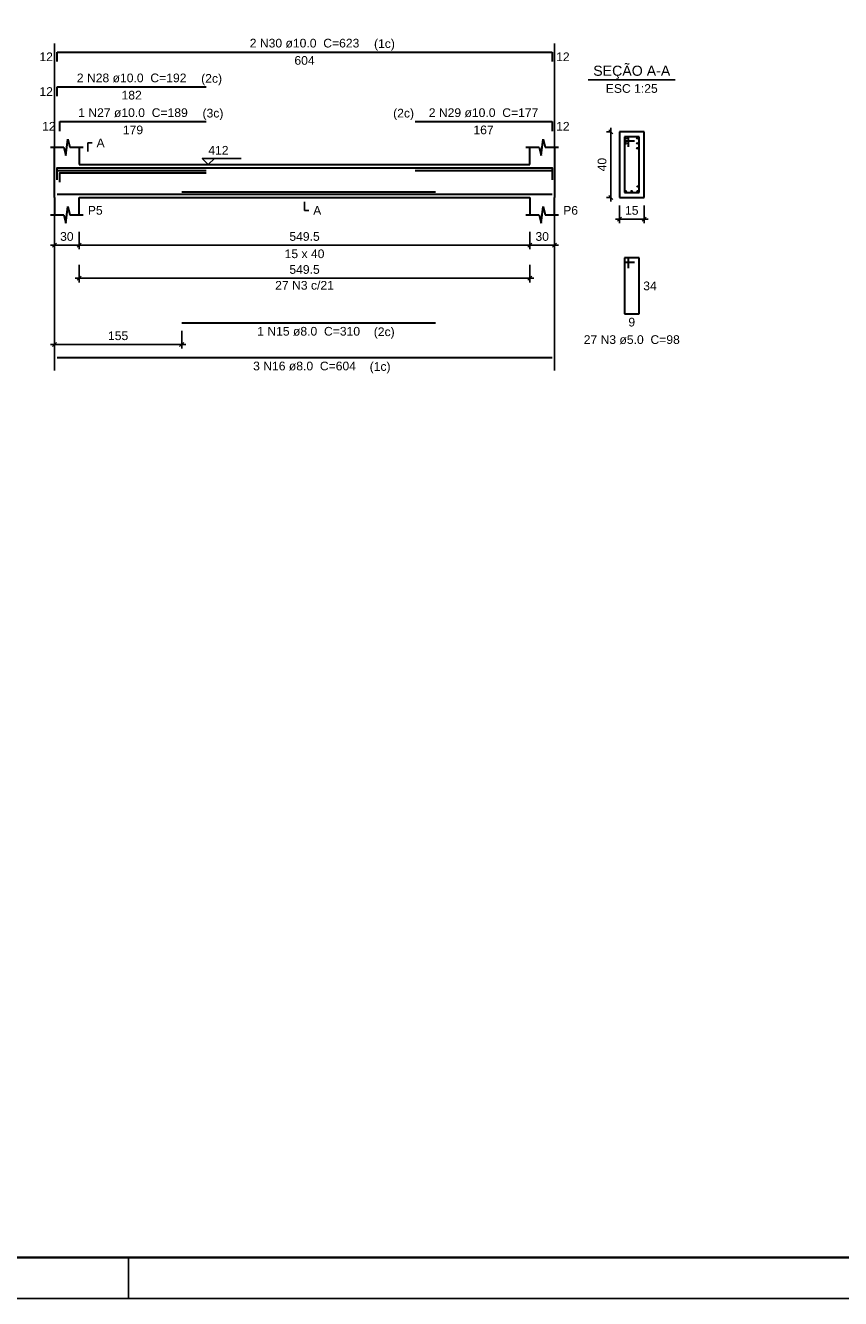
# Model space of a CAD drawing. Extents: x 1874 to 2462, y -2142 to -2023.
# Tile 35 of 74: x 2170 to 2190, y -2142 to -2111. Entities that reach past the tile are written whole.
import ezdxf

# ---------------------------------------------------------------- set-up
doc = ezdxf.new("R2010")
doc.units = 0
doc.header["$LTSCALE"] = 0.1
doc.header["$MEASUREMENT"] = 0
doc.header["$PDMODE"] = 3
doc.header["$PDSIZE"] = 0.1
doc.layers.get('0').update_dxf_attribs({"linetype": 'CONTINUOUS', "lineweight": 25})
doc.layers.get('DEFPOINTS').update_dxf_attribs({"linetype": 'CONTINUOUS', "lineweight": 25})
for name, color, linetype, lineweight in [('Descrição da armadura', 7, 'CONTINUOUS', 5), ('DT-Barras na forma', 20, 'CONTINUOUS', 30), ('DT-Barras no corte', 20, 'CONTINUOUS', 5), ('DT-Barras rebatidas', 20, 'CONTINUOUS', 30), ('DT-Cotas', 1, 'CONTINUOUS', 9), ('DT-Forma', 130, 'CONTINUOUS', 30), ('DT-Pontilhado', 3, 'CONTINUOUS', 25), ('DT-Textos', 7, 'CONTINUOUS', 25), ('Textos armaduras', 7, 'CONTINUOUS', 5)]:
    doc.layers.add(name, color=color, linetype=linetype, lineweight=lineweight)
doc.layers.add('XX-CARIMBO', color=9, linetype='CONTINUOUS')
doc.layers.add('XX-FOLHA', color=253, linetype='CONTINUOUS')
doc.styles.add('ARIAL', font='arial.ttf')
doc.dimstyles.new('UM_25.000000', dxfattribs={"dimtxt": 0.18, "dimasz": 0.1, "dimexe": 0.1, "dimexo": 0.2, "dimgap": 0, "dimtad": 1, "dimtih": 1, "dimtoh": 1, "dimdec": 0, "dimlfac": 25, "dimzin": 0, "dimdsep": 46, "dimtxsty": 'Standard', "dimblk": 'CLOSED', "dimblk1": 'CLOSED', "dimblk2": 'CLOSED', "dimcen": 0.09, "dimdle": 0.1, "dimadec": 0, "dimazin": 2, "dimtfac": 1, "dimtdec": 4, "dimtofl": 0, "dimtmove": 0, "dimatfit": 3, "dimldrblk": 'CLOSED', "dimfxl": 1, "dimtolj": 1, "dimarcsym": 0})
doc.dimstyles.new('UM_50.000000', dxfattribs={"dimtxt": 0.18, "dimasz": 0.1, "dimexe": 0.1, "dimexo": 0.2, "dimgap": 0, "dimtad": 1, "dimtih": 1, "dimtoh": 1, "dimdec": 1, "dimlfac": 50, "dimzin": 0, "dimdsep": 46, "dimtxsty": 'Standard', "dimblk": 'CLOSED', "dimblk1": 'CLOSED', "dimblk2": 'CLOSED', "dimcen": 0.09, "dimdle": 0.1, "dimadec": 1, "dimazin": 2, "dimtfac": 1, "dimtdec": 4, "dimtofl": 0, "dimtmove": 0, "dimatfit": 3, "dimldrblk": 'CLOSED', "dimfxl": 1, "dimtolj": 1, "dimarcsym": 0})

# ---------------------------------------------------------------- blocks, each defined once
blk = doc.blocks.new('_OBLIQUE')
at = {"color": 0, "linetype": 'ByBlock', "lineweight": -2}
blk.add_line((-0.5, -0.5), (0.5, 0.5), dxfattribs=at)
blk = doc.blocks.new('*D4603')
at = {"layer": 'DEFPOINTS', "color": 0, "transparency": 16777216}
for p in [(2170.859, -2115.834), (2171.459, -2115.834), (2171.459, -2116.364)]:
    blk.add_point(p, dxfattribs=at)
at = {"layer": 'DT-Cotas', "color": 0, "lineweight": -2, "transparency": 16777216}
for p, q in [((2170.859, -2116.034), (2170.859, -2116.464)), ((2171.459, -2116.034), (2171.459, -2116.464)), ((2170.759, -2116.364), (2171.559, -2116.364))]:
    blk.add_line(p, q, dxfattribs=at)
at = {"layer": 'DT-Cotas', "color": 0, "lineweight": -2, "transparency": 16777216, "xscale": 0.1, "yscale": 0.1, "zscale": 0.1, "rotation": 180}
blk.add_blockref('_OBLIQUE', (2170.859, -2116.364), dxfattribs=at)
at = {"layer": 'DT-Cotas', "color": 0, "lineweight": -2, "transparency": 16777216, "xscale": 0.1, "yscale": 0.1, "zscale": 0.1}
blk.add_blockref('_OBLIQUE', (2171.459, -2116.364), dxfattribs=at)
at = {"layer": 'DT-Cotas', "transparency": 16777216, "insert": (2171.159, -2116.152), "char_height": 0.2118, "attachment_point": 5, "rotation": 0.0057, "style": 'ARIAL'}
blk.add_mtext('\\A1;30', dxfattribs=at)
blk = doc.blocks.new('*D4604')
at = {"layer": 'DEFPOINTS', "color": 0, "transparency": 16777216}
for p in [(2171.459, -2115.834), (2182.45, -2115.834), (2182.45, -2116.364)]:
    blk.add_point(p, dxfattribs=at)
at = {"layer": 'DT-Cotas', "color": 0, "lineweight": -2, "transparency": 16777216}
for p, q in [((2171.459, -2116.034), (2171.459, -2116.464)), ((2182.45, -2116.034), (2182.45, -2116.464)), ((2171.359, -2116.364), (2182.55, -2116.364))]:
    blk.add_line(p, q, dxfattribs=at)
at = {"layer": 'DT-Cotas', "color": 0, "lineweight": -2, "transparency": 16777216, "xscale": 0.1, "yscale": 0.1, "zscale": 0.1, "rotation": 180}
blk.add_blockref('_OBLIQUE', (2171.459, -2116.364), dxfattribs=at)
at = {"layer": 'DT-Cotas', "color": 0, "lineweight": -2, "transparency": 16777216, "xscale": 0.1, "yscale": 0.1, "zscale": 0.1}
blk.add_blockref('_OBLIQUE', (2182.45, -2116.364), dxfattribs=at)
at = {"layer": 'DT-Cotas', "transparency": 16777216, "insert": (2176.955, -2116.152), "char_height": 0.2118, "attachment_point": 5, "style": 'ARIAL'}
blk.add_mtext('\\A1;549.5', dxfattribs=at)
blk = doc.blocks.new('*D4605')
at = {"layer": 'DEFPOINTS', "color": 0, "transparency": 16777216}
for p in [(2182.45, -2115.834), (2183.05, -2115.834), (2183.05, -2116.364)]:
    blk.add_point(p, dxfattribs=at)
at = {"layer": 'DT-Cotas', "color": 0, "lineweight": -2, "transparency": 16777216}
for p, q in [((2182.45, -2116.034), (2182.45, -2116.464)), ((2183.05, -2116.034), (2183.05, -2116.464)), ((2182.35, -2116.364), (2183.15, -2116.364))]:
    blk.add_line(p, q, dxfattribs=at)
at = {"layer": 'DT-Cotas', "color": 0, "lineweight": -2, "transparency": 16777216, "xscale": 0.1, "yscale": 0.1, "zscale": 0.1, "rotation": 180}
blk.add_blockref('_OBLIQUE', (2182.45, -2116.364), dxfattribs=at)
at = {"layer": 'DT-Cotas', "color": 0, "lineweight": -2, "transparency": 16777216, "xscale": 0.1, "yscale": 0.1, "zscale": 0.1}
blk.add_blockref('_OBLIQUE', (2183.05, -2116.364), dxfattribs=at)
at = {"layer": 'DT-Cotas', "transparency": 16777216, "insert": (2182.75, -2116.152), "char_height": 0.2118, "attachment_point": 5, "rotation": 0.0057, "style": 'ARIAL'}
blk.add_mtext('\\A1;30', dxfattribs=at)
blk = doc.blocks.new('*D4606')
at = {"layer": 'DEFPOINTS', "color": 0, "transparency": 16777216}
for p in [(2170.859, -2118.255), (2173.959, -2118.255), (2170.859, -2118.785)]:
    blk.add_point(p, dxfattribs=at)
at = {"layer": 'DT-Cotas', "color": 0, "lineweight": -2, "transparency": 16777216}
for p, q in [((2170.859, -2118.455), (2170.859, -2118.885)), ((2173.959, -2118.455), (2173.959, -2118.885)), ((2174.059, -2118.785), (2170.759, -2118.785))]:
    blk.add_line(p, q, dxfattribs=at)
at = {"layer": 'DT-Cotas', "color": 0, "lineweight": -2, "transparency": 16777216, "xscale": 0.1, "yscale": 0.1, "zscale": 0.1, "rotation": 180}
blk.add_blockref('_OBLIQUE', (2170.859, -2118.785), dxfattribs=at)
at = {"layer": 'DT-Cotas', "color": 0, "lineweight": -2, "transparency": 16777216, "xscale": 0.1, "yscale": 0.1, "zscale": 0.1}
blk.add_blockref('_OBLIQUE', (2173.959, -2118.785), dxfattribs=at)
at = {"layer": 'DT-Cotas', "transparency": 16777216, "insert": (2172.409, -2118.573), "char_height": 0.2118, "attachment_point": 5, "rotation": 0.0057, "style": 'ARIAL'}
blk.add_mtext('\\A1;155', dxfattribs=at)
blk = doc.blocks.new('*D4607')
at = {"layer": 'DEFPOINTS', "color": 0, "transparency": 16777216}
for p in [(2184.422, -2113.599), (2184.634, -2113.599), (2184.634, -2115.199)]:
    blk.add_point(p, dxfattribs=at)
at = {"layer": 'DT-Cotas', "color": 0, "lineweight": -2, "transparency": 16777216}
for p, q in [((2184.434, -2113.599), (2184.322, -2113.599)), ((2184.422, -2115.299), (2184.422, -2113.499)), ((2184.434, -2115.199), (2184.322, -2115.199))]:
    blk.add_line(p, q, dxfattribs=at)
at = {"layer": 'DT-Cotas', "color": 0, "lineweight": -2, "transparency": 16777216, "xscale": 0.1, "yscale": 0.1, "zscale": 0.1}
for p, rotation in [((2184.422, -2113.599), 90), ((2184.422, -2115.199), 270)]:
    blk.add_blockref('_OBLIQUE', p, dxfattribs=dict(at, rotation=rotation))
at = {"layer": 'DT-Cotas', "transparency": 16777216, "insert": (2184.21, -2114.399), "char_height": 0.2118, "attachment_point": 5, "rotation": 90, "style": 'ARIAL'}
blk.add_mtext('\\A1;40', dxfattribs=at)
blk = doc.blocks.new('*D4608')
at = {"layer": 'DEFPOINTS', "color": 0, "transparency": 16777216}
for p in [(2184.634, -2115.199), (2185.234, -2115.199), (2185.234, -2115.728)]:
    blk.add_point(p, dxfattribs=at)
at = {"layer": 'DT-Cotas', "color": 0, "lineweight": -2, "transparency": 16777216}
for p, q in [((2184.634, -2115.399), (2184.634, -2115.828)), ((2185.234, -2115.399), (2185.234, -2115.828)), ((2184.534, -2115.728), (2185.334, -2115.728))]:
    blk.add_line(p, q, dxfattribs=at)
at = {"layer": 'DT-Cotas', "color": 0, "lineweight": -2, "transparency": 16777216, "xscale": 0.1, "yscale": 0.1, "zscale": 0.1, "rotation": 180}
blk.add_blockref('_OBLIQUE', (2184.634, -2115.728), dxfattribs=at)
at = {"layer": 'DT-Cotas', "color": 0, "lineweight": -2, "transparency": 16777216, "xscale": 0.1, "yscale": 0.1, "zscale": 0.1}
blk.add_blockref('_OBLIQUE', (2185.234, -2115.728), dxfattribs=at)
at = {"layer": 'DT-Cotas', "transparency": 16777216, "insert": (2184.934, -2115.517), "char_height": 0.2118, "attachment_point": 5, "rotation": 0.0057, "style": 'ARIAL'}
blk.add_mtext('\\A1;15', dxfattribs=at)
blk = doc.blocks.new('*D4609')
at = {"layer": 'DEFPOINTS', "color": 0, "transparency": 16777216}
for p in [(2171.459, -2116.639), (2182.45, -2116.639), (2182.45, -2117.169)]:
    blk.add_point(p, dxfattribs=at)
at = {"layer": 'DT-Cotas', "color": 0, "lineweight": -2, "transparency": 16777216}
for p, q in [((2171.459, -2116.839), (2171.459, -2117.269)), ((2182.45, -2116.839), (2182.45, -2117.269)), ((2171.359, -2117.169), (2182.55, -2117.169))]:
    blk.add_line(p, q, dxfattribs=at)
at = {"layer": 'DT-Cotas', "color": 0, "lineweight": -2, "transparency": 16777216, "xscale": 0.1, "yscale": 0.1, "zscale": 0.1, "rotation": 180}
blk.add_blockref('_OBLIQUE', (2171.459, -2117.169), dxfattribs=at)
at = {"layer": 'DT-Cotas', "color": 0, "lineweight": -2, "transparency": 16777216, "xscale": 0.1, "yscale": 0.1, "zscale": 0.1}
blk.add_blockref('_OBLIQUE', (2182.45, -2117.169), dxfattribs=at)
at = {"layer": 'DT-Cotas', "transparency": 16777216, "insert": (2176.955, -2116.957), "char_height": 0.2118, "attachment_point": 5, "style": 'ARIAL'}
blk.add_mtext('\\A1;549.5', dxfattribs=at)
blk = doc.blocks.new('Aprovacao A-1_SC')
at = {"layer": 'XX-CARIMBO', "ltscale": 0.5}
blk.add_line((0, 0), (840, 0), dxfattribs=at)
at = {"layer": 'XX-FOLHA', "ltscale": 0.5}
blk.add_line((470, 10), (470, 0), dxfattribs=at)
blk.add_line((470, 10), (470, 0), dxfattribs=at)
at = {"layer": 'XX-FOLHA', "ltscale": 0.5, "const_width": 0.5}
blk.add_lwpolyline([(25, 584), (25, 10), (830, 10), (830, 584), (25, 584)], dxfattribs=at)

msp = doc.modelspace()

# ---------------------------------------------------------------- linework, layer by layer
at = {"layer": 'DT-Barras na forma'}
for p, q in [((2184.8535, -2113.7188), (2184.7535, -2113.7188)), ((2184.7535, -2113.7188), (2184.7535, -2115.0788)), ((2185.1135, -2113.7188), (2184.7535, -2113.7188)), ((2184.7535, -2113.7188), (2184.7535, -2113.8188)), ((2184.8535, -2113.9688), (2184.8535, -2113.7188)), ((2185.1135, -2115.0788), (2185.1135, -2113.7188)), ((2184.7535, -2113.8188), (2185.0035, -2113.8188)), ((2184.7535, -2115.0788), (2185.1135, -2115.0788))]:
    msp.add_line(p, q, dxfattribs=at)
for points in [[(2170.9193, -2114.7088), (2170.9193, -2114.4788), (2182.9897, -2114.4788), (2182.9897, -2114.7088)], [(2170.9193, -2114.7688), (2170.9193, -2114.5388), (2174.5593, -2114.5388)], [(2170.9849, -2114.8288), (2170.9849, -2114.5988), (2174.5593, -2114.5988)], [(2179.6497, -2114.5388), (2182.9897, -2114.5388), (2182.9897, -2114.7688)], [(2170.9193, -2115.1208), (2182.9897, -2115.1208)], [(2173.9593, -2115.0648), (2180.1497, -2115.0648)]]:
    msp.add_lwpolyline(points, dxfattribs=at)
at = {"layer": 'DT-Barras no corte'}
for centre, radius in [((2184.7935, -2113.7588), 0.02), ((2185.0735, -2113.7588), 0.02), ((2184.7935, -2113.8788), 0.02), ((2185.0735, -2113.8788), 0.02), ((2185.0735, -2113.9988), 0.02), ((2185.0775, -2114.9308), 0.016), ((2184.7895, -2115.0428), 0.016), ((2184.9335, -2115.0428), 0.016), ((2185.0775, -2115.0428), 0.016)]:
    msp.add_circle(centre, radius, dxfattribs=at)
at = {"layer": 'DT-Barras rebatidas'}
for p, q in [((2170.9193, -2111.8848), (2170.9193, -2111.6548)), ((2170.9193, -2111.6548), (2182.9897, -2111.6548)), ((2182.9897, -2111.6548), (2182.9897, -2111.8848)), ((2170.9193, -2112.732), (2170.9193, -2112.502)), ((2170.9193, -2112.502), (2174.5593, -2112.502)), ((2170.9849, -2113.5792), (2170.9849, -2113.3492)), ((2170.9849, -2113.3492), (2174.5593, -2113.3492)), ((2179.6497, -2113.3492), (2182.9897, -2113.3492)), ((2182.9897, -2113.3492), (2182.9897, -2113.5792)), ((2184.8535, -2116.6755), (2184.7535, -2116.6755)), ((2184.7535, -2116.6755), (2184.7535, -2118.0355)), ((2185.1135, -2116.6755), (2184.7535, -2116.6755)), ((2184.7535, -2116.6755), (2184.7535, -2116.7755)), ((2184.7535, -2116.7755), (2185.0035, -2116.7755)), ((2184.8535, -2116.9255), (2184.8535, -2116.6755)), ((2185.1135, -2118.0355), (2185.1135, -2116.6755)), ((2184.7535, -2118.0355), (2185.1135, -2118.0355)), ((2173.9593, -2118.2555), (2180.1497, -2118.2555)), ((2170.9193, -2119.1027), (2182.9897, -2119.1027))]:
    msp.add_line(p, q, dxfattribs=at)
at = {"layer": 'DT-Forma'}
for p, q in [((2185.2335, -2113.5988), (2184.6335, -2113.5988)), ((2184.6335, -2113.5988), (2184.6335, -2115.1988)), ((2185.2335, -2115.1988), (2185.2335, -2113.5988)), ((2170.7593, -2113.9752), (2171.0843, -2113.9752)), ((2170.8593, -2114.3988), (2170.8593, -2113.9752)), ((2171.0843, -2113.9752), (2171.1343, -2114.1752)), ((2171.1343, -2114.1752), (2171.1843, -2113.7752)), ((2171.1843, -2113.7752), (2171.2343, -2113.9752)), ((2171.2343, -2113.9752), (2171.5593, -2113.9752)), ((2171.4593, -2113.9752), (2171.4593, -2114.3988)), ((2182.3497, -2113.9752), (2182.6747, -2113.9752)), ((2182.4497, -2114.3988), (2182.4497, -2113.9752)), ((2182.6747, -2113.9752), (2182.7247, -2114.1752)), ((2182.7247, -2114.1752), (2182.7747, -2113.7752)), ((2182.7747, -2113.7752), (2182.8247, -2113.9752)), ((2182.8247, -2113.9752), (2183.1497, -2113.9752)), ((2183.0497, -2113.9752), (2183.0497, -2114.3988)), ((2171.4593, -2114.3988), (2182.4497, -2114.3988)), ((2170.8593, -2115.1988), (2170.8593, -2115.6224)), ((2171.4593, -2115.6224), (2171.4593, -2115.1988)), ((2171.4593, -2115.1988), (2182.4497, -2115.1988)), ((2182.4497, -2115.1988), (2182.4497, -2115.6224)), ((2183.0497, -2115.6224), (2183.0497, -2115.1988)), ((2184.6335, -2115.1988), (2185.2335, -2115.1988)), ((2171.1343, -2115.8224), (2171.1843, -2115.4224)), ((2171.1843, -2115.4224), (2171.2343, -2115.6224)), ((2182.7247, -2115.8224), (2182.7747, -2115.4224)), ((2182.7747, -2115.4224), (2182.8247, -2115.6224)), ((2170.7593, -2115.6224), (2171.0843, -2115.6224)), ((2171.0843, -2115.6224), (2171.1343, -2115.8224)), ((2171.2343, -2115.6224), (2171.5593, -2115.6224)), ((2182.3497, -2115.6224), (2182.6747, -2115.6224)), ((2182.6747, -2115.6224), (2182.7247, -2115.8224)), ((2182.8247, -2115.6224), (2183.1497, -2115.6224))]:
    msp.add_line(p, q, dxfattribs=at)
at = {"layer": 'DT-Forma', "linetype": 'Continuous'}
for p, q in [((2170.8593, -2115.1988), (2170.8593, -2114.3988)), ((2183.0497, -2114.3988), (2183.0497, -2115.1988))]:
    msp.add_line(p, q, dxfattribs=at)
at = {"layer": 'DT-Pontilhado', "ltscale": 0.05}
for p, q in [((2170.8593, -2119.4204), (2170.8593, -2111.443)), ((2183.0497, -2119.4204), (2183.0497, -2111.443))]:
    msp.add_line(p, q, dxfattribs=at)
at = {"layer": 'DT-Textos'}
msp.add_line((2183.8745, -2112.3339), (2185.9925, -2112.3339), dxfattribs=at)
for points in [[(2171.6711, -2114.0811), (2171.6711, -2113.8693), (2171.777, -2113.8693)], [(2174.7564, -2114.2506), (2174.6082, -2114.3988), (2174.4599, -2114.2506), (2175.413, -2114.2506)], [(2176.9545, -2115.3047), (2176.9545, -2115.5165), (2177.0604, -2115.5165)]]:
    msp.add_lwpolyline(points, dxfattribs=at)

# ---------------------------------------------------------------- block references
at = {"xscale": 0.1, "yscale": 0.1, "zscale": 0.1}
msp.add_blockref('Aprovacao A-1_SC', (2125.665, -2142.045), dxfattribs=at)

# ---------------------------------------------------------------- texts
at = {"layer": 'Descrição da armadura', "char_height": 0.2118, "attachment_point": 8, "line_spacing_factor": 0.9, "style": 'ARIAL'}
for s, insert, width in [('2 N30 ø10.0  C=623', (2176.9549, -2111.5485), 4.57488), ('2 N28 ø10.0  C=192', (2172.7389, -2112.3965), 4.57488), ('1 N27 ø10.0  C=189', (2172.7719, -2113.2435), 4.57488), ('2 N29 ø10.0  C=177', (2181.3199, -2113.2435), 4.57488), ('27 N3 c/21', (2176.9545, -2117.4503), 2.5416), ('1 N15 ø8.0  C=310', (2177.0549, -2118.5735), 4.32072), ('27 N3 ø5.0  C=98', (2184.9339, -2118.7765), 4.06656), ('3 N16 ø8.0  C=604', (2176.9549, -2119.4205), 4.32072)]:
    msp.add_mtext(s, dxfattribs=dict(at, insert=insert, width=width))
at = {"layer": 'DT-Textos', "line_spacing_factor": 0.798, "style": 'ARIAL'}
for s, insert, char_height, width, attachment_point in [('(1c)', (2178.6489, -2111.6184), 0.2118, 1.01664, 7), ('(2c)', (2174.4339, -2112.4664), 0.2118, 1.01664, 7), ('SEÇÃO A-A', (2184.9339, -2112.3094), 0.2471, 2.66868, 8), ('ESC 1:25', (2184.9339, -2112.6515), 0.2118, 2.03328, 8), ('(3c)', (2174.4669, -2113.3134), 0.2118, 1.01664, 7), ('(2c)', (2179.6249, -2113.3134), 0.2118, 1.01664, 9), ('A', (2171.8829, -2113.9755), 0.2118, 0.25416, 7), ('412', (2174.6079, -2114.1555), 0.2118, 0.76248, 7), ('P5', (2171.6709, -2115.6225), 0.2118, 0.50832, 7), ('A', (2177.1659, -2115.6225), 0.2118, 0.25416, 7), ('P6', (2183.2619, -2115.6225), 0.2118, 0.50832, 7), ('15 x 40', (2176.9549, -2116.6815), 0.2118, 1.77912, 8), ('(2c)', (2178.6429, -2118.6434), 0.2118, 1.01664, 7), ('(1c)', (2178.5429, -2119.4904), 0.2118, 1.01664, 7)]:
    msp.add_mtext(s, dxfattribs=dict(at, insert=insert, char_height=char_height, width=width, attachment_point=attachment_point))
at = {"layer": 'Textos armaduras', "char_height": 0.2118, "line_spacing_factor": 0.9, "style": 'ARIAL'}
for s, insert, width, attachment_point in [('12', (2170.8193, -2111.8757), 0.90832, 9), ('604', (2176.9545, -2111.7521), 1.16248, 2), ('12', (2183.0897, -2111.6639), 0.90832, 1), ('12', (2170.8193, -2112.7229), 0.90832, 9), ('182', (2172.7393, -2112.5993), 1.16248, 2), ('12', (2170.8849, -2113.5701), 0.90832, 9), ('179', (2172.7721, -2113.4465), 1.16248, 2), ('167', (2181.3197, -2113.4465), 1.16248, 2), ('12', (2183.0897, -2113.3583), 0.90832, 1), ('34', (2185.2136, -2117.2496), 0.90832, 1), ('9', (2184.9335, -2118.1328), 0.65416, 2)]:
    msp.add_mtext(s, dxfattribs=dict(at, insert=insert, width=width, attachment_point=attachment_point))

# ---------------------------------------------------------------- dimensions: what is measured, and where the dimension line sits
at = {"layer": 'DT-Cotas'}
for base, p1, p2, angle, dimstyle, override, picture, middle, dimtype, turn in [((2184.4217, -2113.5988), (2184.6335, -2115.1988), (2184.6335, -2113.5988), 90, 'UM_25.000000', {"dimtxt": 0.2118, "dimasz": 0.1, "dimexe": 0.1, "dimexo": 0.2, "dimtad": 1, "dimtih": 0, "dimtoh": 0, "dimdec": 1, "dimlfac": 25, "dimzin": 8, "dimtxsty": 'ARIAL', "dimblk": 'OBLIQUE', "dimblk1": 'OBLIQUE', "dimblk2": 'OBLIQUE', "dimsah": 1, "dimdle": 0.1, "dimse1": 0, "dimse2": 0, "dimclrt": 256, "dimadec": 1, "dimazin": 3, "dimtmove": 2, "dimldrblk": 'OBLIQUE'}, '*D4607', (2184.2099, -2114.3988), 160, 90), ((2170.8593, -2118.785), (2173.9593, -2118.2555), (2170.8593, -2118.2555), 180, 'UM_50.000000', {"dimtxt": 0.2118, "dimasz": 0.1, "dimexe": 0.1, "dimexo": 0.2, "dimtad": 1, "dimtih": 0, "dimtoh": 0, "dimdec": 1, "dimlfac": 50, "dimzin": 8, "dimtxsty": 'ARIAL', "dimblk": 'OBLIQUE', "dimblk1": 'OBLIQUE', "dimblk2": 'OBLIQUE', "dimsah": 1, "dimdle": 0.1, "dimse1": 0, "dimse2": 0, "dimclrt": 256, "dimadec": 1, "dimazin": 3, "dimtmove": 2, "dimldrblk": 'OBLIQUE'}, '*D4606', (2172.4093, -2118.5732), 161, 0.00573)]:
    dim = msp.add_linear_dim(base=base, p1=p1, p2=p2, angle=angle, dimstyle=dimstyle, override=override, dxfattribs=at)
    dim.commit()
    dim.dimension.update_dxf_attribs({"geometry": picture, "text_midpoint": middle, "dimtype": dimtype, "text_rotation": turn})
for base, p1, p2, dimstyle, override, picture, middle in [((2185.2335, -2115.7283), (2184.6335, -2115.1988), (2185.2335, -2115.1988), 'UM_25.000000', {"dimtxt": 0.2118, "dimasz": 0.1, "dimexe": 0.1, "dimexo": 0.2, "dimtad": 1, "dimtih": 0, "dimtoh": 0, "dimdec": 1, "dimlfac": 25, "dimzin": 8, "dimtxsty": 'ARIAL', "dimblk": 'OBLIQUE', "dimblk1": 'OBLIQUE', "dimblk2": 'OBLIQUE', "dimsah": 1, "dimdle": 0.1, "dimse1": 0, "dimse2": 0, "dimclrt": 256, "dimadec": 1, "dimazin": 3, "dimtmove": 2, "dimldrblk": 'OBLIQUE'}, '*D4608', (2184.9335, -2115.5165)), ((2171.4593, -2116.3637), (2170.8593, -2115.8342), (2171.4593, -2115.8342), 'UM_50.000000', {"dimtxt": 0.2118, "dimasz": 0.1, "dimexe": 0.1, "dimexo": 0.2, "dimtad": 1, "dimtih": 0, "dimtoh": 0, "dimdec": 1, "dimlfac": 50, "dimzin": 8, "dimtxsty": 'ARIAL', "dimblk": 'OBLIQUE', "dimblk1": 'OBLIQUE', "dimblk2": 'OBLIQUE', "dimsah": 1, "dimdle": 0.1, "dimse1": 0, "dimse2": 0, "dimclrt": 256, "dimadec": 1, "dimazin": 3, "dimtmove": 2, "dimldrblk": 'OBLIQUE'}, '*D4603', (2171.1593, -2116.1519)), ((2183.0497, -2116.3637), (2182.4497, -2115.8342), (2183.0497, -2115.8342), 'UM_50.000000', {"dimtxt": 0.2118, "dimasz": 0.1, "dimexe": 0.1, "dimexo": 0.2, "dimtad": 1, "dimtih": 0, "dimtoh": 0, "dimdec": 1, "dimlfac": 50, "dimzin": 8, "dimtxsty": 'ARIAL', "dimblk": 'OBLIQUE', "dimblk1": 'OBLIQUE', "dimblk2": 'OBLIQUE', "dimsah": 1, "dimdle": 0.1, "dimse1": 0, "dimse2": 0, "dimclrt": 256, "dimadec": 1, "dimazin": 3, "dimtmove": 2, "dimldrblk": 'OBLIQUE'}, '*D4605', (2182.7497, -2116.1519))]:
    dim = msp.add_linear_dim(base=base, p1=p1, p2=p2, dimstyle=dimstyle, override=override, dxfattribs=at)
    dim.commit()
    dim.dimension.update_dxf_attribs({"geometry": picture, "text_midpoint": middle, "dimtype": 160, "text_rotation": 0.00573})
for base, p1, p2, picture, middle in [((2182.4497, -2116.3637), (2171.4593, -2115.8342), (2182.4497, -2115.8342), '*D4604', (2176.9545, -2116.1519)), ((2182.4497, -2117.1686), (2171.4593, -2116.6391), (2182.4497, -2116.6391), '*D4609', (2176.9545, -2116.9568))]:
    dim = msp.add_linear_dim(base=base, p1=p1, p2=p2, dimstyle='UM_50.000000', override={"dimtxt": 0.2118, "dimasz": 0.1, "dimexe": 0.1, "dimexo": 0.2, "dimtad": 1, "dimtih": 0, "dimtoh": 0, "dimdec": 1, "dimlfac": 50, "dimzin": 8, "dimtxsty": 'ARIAL', "dimblk": 'OBLIQUE', "dimblk1": 'OBLIQUE', "dimblk2": 'OBLIQUE', "dimsah": 1, "dimdle": 0.1, "dimse1": 0, "dimse2": 0, "dimclrt": 256, "dimadec": 1, "dimazin": 3, "dimtmove": 2, "dimldrblk": 'OBLIQUE'}, dxfattribs=at)
    dim.commit()
    dim.dimension.update_dxf_attribs({"geometry": picture, "text_midpoint": middle, "dimtype": 160})

doc.saveas('drawing.dxf')
